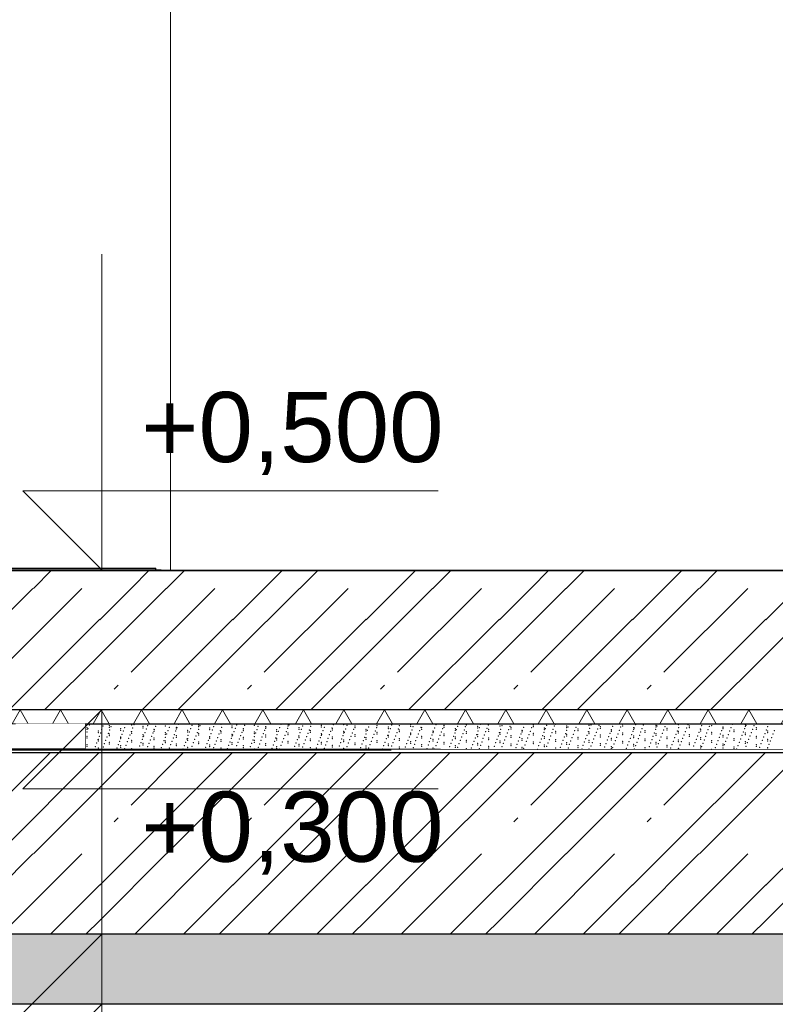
# Model space of a CAD drawing. Header units: millimetres. Extents: x 1798021 to 1815325, y -2500 to 6534.
# Tile 22 of 98: x 1806782 to 1807860, y -120 to 1285. Entities that reach past the tile are written whole.
import ezdxf

# ---------------------------------------------------------------- set-up
doc = ezdxf.new("R2010")
doc.units = ezdxf.units.MM
doc.header["$MEASUREMENT"] = 0
doc.linetypes.add('Wipeout_Contour', pattern=[1000, 0, -1000])
for name, color, linetype in [('2 - KÓTA NS.2D', 7, 'Continuous'), ('2 - ČÁRA HLAVNÍ.2D', 7, 'Continuous'), ('3 - ZÁKLADOVÉ DESKY.3D', 7, 'Continuous'), ('4 - PODLAHY.3D', 7, 'Continuous'), ('4 - ZDIVO - STĚNY NOSNÉ.3D', 7, 'Continuous'), ('Konstrukce – Dělicí čáry vrstev', 7, 'Continuous'), ('Nové_4 - ZDIVO - STĚNY NENOSNÉ.3D', 7, 'Continuous'), ('Nové_Výplně - Povrchové', 7, 'Continuous'), ('Výplně - Povrchové', 7, 'Continuous'), ('Výplně – Řezové', 7, 'Continuous')]:
    doc.layers.add(name, color=color, linetype=linetype)
doc.styles.add('GENEROVANÝ_STYL_1', font='Arial.ttf')
doc.linetypes.add('ČÁRA HYDROIZOLACE', pattern='A,0,[2,A ŘEZ A-A´1.Shx,S=3.968254,R=0,X=0,Y=0.0125],-500,0', length=500)
doc.dimstyles.new('GENEROVANÝ_STYL__1', dxfattribs={"dimtxt": 100, "dimasz": 85.5, "dimexe": 0.18, "dimexo": 450, "dimgap": 0, "dimtad": 1, "dimdec": 0, "dimzin": 0, "dimdsep": 46, "dimtxsty": 'GENEROVANÝ_STYL_1', "dimblk": 'ARROWHEAD_6', "dimblk1": 'ARROWHEAD_6', "dimblk2": 'ARROWHEAD_6', "dimcen": 0.09, "dimclrd": 256, "dimclre": 256, "dimclrt": 256, "dimazin": 0, "dimtfac": 1, "dimtdec": 4, "dimtmove": 0, "dimatfit": 3, "dimfxl": 1, "dimtolj": 1, "dimtzin": 0, "dimarcsym": 0})

# ---------------------------------------------------------------- blocks, each defined once
blk = doc.blocks.new('*X8', base_point=(1118812.4, 0))
at = {"layer": 'Výplně – Řezové', "color": 7, "linetype": 'Continuous', "lineweight": 0}
for p, q in [((1806801.9, 473.5), (1806828.4, 500)), ((1806941.3, 473.5), (1806967.8, 500)), ((1806991.9, 473.5), (1807018.4, 500)), ((1807131.3, 473.5), (1807157.8, 500)), ((1807181.9, 473.5), (1807208.4, 500)), ((1807321.3, 473.5), (1807347.8, 500)), ((1807371.9, 473.5), (1807398.4, 500)), ((1807511.3, 473.5), (1807537.8, 500)), ((1807561.9, 473.5), (1807588.4, 500)), ((1807701.3, 473.5), (1807727.8, 500)), ((1807751.9, 473.5), (1807778.4, 500)), ((1806706.6, 378.8), (1806801.3, 473.5)), ((1806751.3, 353.8), (1806871, 473.5)), ((1806896.6, 428.8), (1806941.3, 473.5)), ((1806896.6, 378.8), (1806991.3, 473.5)), ((1806941.3, 353.8), (1807061, 473.5)), ((1807086.6, 428.8), (1807131.3, 473.5)), ((1807086.6, 378.8), (1807181.3, 473.5)), ((1807131.3, 353.8), (1807251, 473.5)), ((1807276.6, 428.8), (1807321.3, 473.5)), ((1807276.6, 378.8), (1807371.3, 473.5)), ((1807321.3, 353.8), (1807441, 473.5)), ((1807466.6, 428.8), (1807511.3, 473.5)), ((1807466.6, 378.8), (1807561.3, 473.5)), ((1807511.3, 353.8), (1807631, 473.5)), ((1807656.6, 428.8), (1807701.3, 473.5)), ((1807656.6, 378.8), (1807751.3, 473.5)), ((1807701.3, 353.8), (1807821, 473.5)), ((1807846.6, 428.8), (1807891.3, 473.5)), ((1807846.6, 378.8), (1807941.3, 473.5)), ((1806767.2, 300), (1806896.6, 429.4)), ((1806957.2, 300), (1807086.6, 429.4)), ((1807147.2, 300), (1807276.6, 429.4)), ((1807337.2, 300), (1807466.6, 429.4)), ((1807527.2, 300), (1807656.6, 429.4)), ((1807717.2, 300), (1807846.6, 429.4)), ((1806817.8, 300), (1806896.6, 378.8)), ((1807007.8, 300), (1807086.6, 378.8)), ((1807197.8, 300), (1807276.6, 378.8)), ((1807387.8, 300), (1807466.6, 378.8)), ((1807577.8, 300), (1807656.6, 378.8)), ((1807767.8, 300), (1807846.6, 378.8)), ((1806917.3, 329.9), (1806923, 335.5)), ((1807107.3, 329.9), (1807113, 335.5)), ((1807297.3, 329.9), (1807303, 335.5)), ((1807487.3, 329.9), (1807493, 335.5)), ((1807677.3, 329.9), (1807683, 335.5))]:
    blk.add_line(p, q, dxfattribs=at)
blk = doc.blocks.new('Řez_4', base_point=(1118812.4, 0))
at = {"layer": 'Výplně – Řezové', "linetype": 'Continuous', "lineweight": 0, "true_color": 0x000000}
h = blk.add_hatch(dxfattribs=at)
h.set_pattern_fill('IZOLACE_TEPELNÁ_TUHÁ', color=18, style=0, pattern_type=2)
h.set_pattern_definition([(60, (1118812.397, 0), (-43.3012702, 25), []), (120, (1118812.397, 0), (43.3012702, 25), [])])
h.paths.add_polyline_path([(1800896.5, 300), (1800896.5, 280.3), (1812756.5, 280.3), (1812756.5, 300)])
at = {"layer": '3 - ZÁKLADOVÉ DESKY.3D', "color": 7, "linetype": 'Continuous', "lineweight": 60}
blk.add_line((1812756.5, 500), (1800896.5, 500), dxfattribs=at)
at = {"layer": '3 - ZÁKLADOVÉ DESKY.3D', "color": 7, "linetype": 'Continuous', "lineweight": 0}
blk.add_line((1812756.5, 280.3), (1800896.5, 280.3), dxfattribs=at)
at = {"layer": 'Konstrukce – Dělicí čáry vrstev', "color": 7, "linetype": 'Continuous', "lineweight": 30}
blk.add_line((1812756.5, 300), (1800896.5, 300), dxfattribs=at)
at = {"layer": '3 - ZÁKLADOVÉ DESKY.3D', "lineweight": 0}
blk.add_blockref('*X8', (1118812.4, 0), dxfattribs=at)
blk = doc.blocks.new('Řez_20', base_point=(1118812.4, 0))
at = {"color": 254, "linetype": 'Wipeout_Contour', "lineweight": 0, "ltscale": 412533108.0059386}
blk.add_wipeout([(1800920.2, 500), (1804497.5, 500), (1804497.5, 2600), (1805397.5, 2600), (1805397.5, 500), (1806676.5, 500), (1806676.5, 502.5), (1806976.5, 502.5), (1806976.5, 500), (1809927.5, 500), (1809927.5, 2600), (1810827.5, 2600), (1810827.5, 500), (1812755.5, 500), (1812755.5, 2087.6), (1811335.9, 5601.2), (1810067.7, 5400.4), (1810067.7, 5390.2), (1810003.5, 5390.2), (1809953, 5382.2), (1809956.1, 5382.2), (1809956.1, 5304.8), (1809959.7, 5298.2), (1809963, 5291.1), (1809965.8, 5283.8), (1809968.1, 5276.4), (1809970, 5268.8), (1809971.2, 5261.3), (1809972, 5253.7), (1809972.2, 5246.1), (1809971.9, 5238.7), (1809971, 5231.4), (1809969.6, 5224.3), (1809967.7, 5217.4), (1809965.2, 5210.8), (1809962.3, 5204.5), (1809958.9, 5198.5), (1809955, 5192.9), (1809950.7, 5187.8), (1809946, 5183.1), (1809940.9, 5178.9), (1809935.5, 5175.2), (1809929.7, 5172), (1809923.9, 5168.9), (1809923.7, 5168.8), (1809922.5, 5168.1), (1809834.1, 5120.8), (1809834.1, 5120.7), (1809833.9, 5120.6), (1809832.9, 5120.1), (1809826.9, 5117.5), (1809820.6, 5115.4), (1809814.1, 5114), (1809807.5, 5113.1), (1809800.7, 5112.8), (1809793.9, 5113.1), (1809787, 5114), (1809780.2, 5115.4), (1809773.3, 5117.5), (1809766.6, 5120.1), (1809760, 5123.3), (1809753.6, 5127), (1809747.4, 5131.2), (1809741.4, 5135.9), (1809735.7, 5141.1), (1809730.3, 5146.6), (1809725.3, 5152.6), (1809720.7, 5158.9), (1809716.5, 5165.5), (1809712.7, 5172.4), (1809709.4, 5179.5), (1809706.6, 5186.8), (1809704.3, 5194.2), (1809702.5, 5201.8), (1809701.2, 5209.4), (1809700.4, 5216.9), (1809700.2, 5224.5), (1809700.6, 5231.9), (1809701.4, 5239.2), (1809702.8, 5246.3), (1809704.8, 5253.2), (1809707.2, 5259.8), (1809710.1, 5266.1), (1809713.5, 5272.1), (1809717.4, 5277.7), (1809721.7, 5282.8), (1809726.4, 5287.5), (1809731.5, 5291.7), (1809736.9, 5295.4), (1809742.7, 5298.6), (1809743.7, 5299.1), (1809743.7, 5299.1), (1809743.9, 5299.2), (1809774.4, 5315.6), (1809774.4, 5353.9), (1809533.3, 5315.7), (1809533.3, 5305.9), (1809535.7, 5302.8), (1809540.2, 5296.5), (1809544.5, 5289.9), (1809548.4, 5283.2), (1809552, 5276.5), (1809555.2, 5269.7), (1809558, 5262.9), (1809560.4, 5256.1), (1809562.4, 5249.5), (1809563.9, 5242.9), (1809565, 5236.6), (1809565.6, 5230.4), (1809565.8, 5224.4), (1809565.5, 5218.8), (1809564.7, 5213.4), (1809563.5, 5208.5), (1809561.8, 5203.8), (1809559.7, 5199.6), (1809557.2, 5195.9), (1809554.3, 5192.5), (1809550.9, 5189.7), (1809543, 5183.7), (1809542, 5183.1), (1809541, 5182.2), (1809419.6, 5090.7), (1809419.4, 5090.6), (1809419.2, 5090.4), (1809417.9, 5089.4), (1809414.2, 5087.1), (1809410.2, 5085.2), (1809405.8, 5083.9), (1809401.2, 5083.1), (1809396.2, 5082.8), (1809391.1, 5083.1), (1809385.7, 5083.9), (1809380.2, 5085.2), (1809374.5, 5087.1), (1809368.7, 5089.4), (1809362.9, 5092.3), (1809357, 5095.6), (1809351.1, 5099.4), (1809345.3, 5103.6), (1809339.6, 5108.2), (1809333.9, 5113.2), (1809328.4, 5118.5), (1809323.1, 5124.2), (1809318, 5130.1), (1809313.2, 5136.3), (1809308.6, 5142.7), (1809304.4, 5149.2), (1809300.4, 5155.9), (1809296.9, 5162.6), (1809293.7, 5169.4), (1809290.8, 5176.2), (1809288.5, 5183), (1809286.5, 5189.7), (1809285, 5196.2), (1809283.9, 5202.6), (1809283.3, 5208.8), (1809283.1, 5214.7), (1809283.4, 5220.3), (1809284.2, 5225.7), (1809285.4, 5230.7), (1809287.1, 5235.3), (1809289.2, 5239.5), (1809291.7, 5243.3), (1809294.6, 5246.6), (1809297.9, 5249.5), (1809299.3, 5250.5), (1809299.4, 5250.6), (1809299.6, 5250.7), (1809346.7, 5286.2), (1809231.4, 5267.9), (1809234, 5262.9), (1809237.3, 5256.1), (1809240.4, 5249.5), (1809243.3, 5242.9), (1809245.8, 5236.6), (1809248, 5230.4), (1809249.9, 5224.4), (1809251.5, 5218.8), (1809252.7, 5213.4), (1809253.6, 5208.5), (1809254.1, 5203.8), (1809254.3, 5199.6), (1809254.1, 5195.9), (1809253.6, 5192.5), (1809252.7, 5189.7), (1809251.5, 5187.3), (1809249.9, 5185.5), (1809248, 5184.2), (1809238.2, 5178.2), (1809237.6, 5178), (1809235.8, 5176.7), (1809086.8, 5085.2), (1809086.7, 5085.1), (1809086.4, 5084.9), (1809084.8, 5083.9), (1809082.6, 5083.1), (1809080, 5082.8), (1809077.2, 5083.1), (1809074.1, 5083.9), (1809070.7, 5085.2), (1809067.2, 5087.1), (1809063.4, 5089.4), (1809059.4, 5092.3), (1809055.2, 5095.6), (1809051, 5099.4), (1809046.6, 5103.6), (1809042.1, 5108.2), (1809037.5, 5113.2), (1809033, 5118.5), (1809028.4, 5124.2), (1809023.9, 5130.1), (1809019.4, 5136.3), (1809015, 5142.7), (1809010.8, 5149.2), (1809006.6, 5155.9), (1809002.6, 5162.6), (1808998.8, 5169.4), (1808995.3, 5176.2), (1808991.9, 5183), (1808988.8, 5189.7), (1808986, 5196.2), (1808983.5, 5202.6), (1808981.2, 5208.8), (1808979.3, 5214.7), (1808977.8, 5220.3), (1808976.5, 5225.7), (1808976.2, 5227.5), (1803604.6, 4376.7)], dxfattribs=at).dxf.layer = 'Nové_Výplně - Povrchové'
blk = doc.blocks.new('Řez_40', base_point=(1118812.4, 0))
at = {"color": 254, "linetype": 'Wipeout_Contour', "lineweight": 0, "ltscale": 7239266.043565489}
blk.add_wipeout([(1812756.5, 280.3), (1806876.5, 280.3), (1806876.5, 279.8), (1812756.5, 279.8)], dxfattribs=at).dxf.layer = 'Výplně - Povrchové'
blk = doc.blocks.new('*X61', base_point=(1118812.4, 0))
at = {"layer": 'Výplně – Řezové', "color": 7, "linetype": 'Continuous', "lineweight": 0}
for p, q in [((1806751.3, 94.7), (1806895.5, 238.9)), ((1806751.3, 164.4), (1806825.8, 238.9)), ((1806896.6, 189.4), (1806946.1, 238.9)), ((1806941.3, 94.7), (1807085.5, 238.9)), ((1806941.3, 164.4), (1807015.8, 238.9)), ((1807086.6, 189.4), (1807136.1, 238.9)), ((1807131.3, 94.7), (1807275.5, 238.9)), ((1807131.3, 164.4), (1807205.8, 238.9)), ((1807276.6, 189.4), (1807326.1, 238.9)), ((1807321.3, 94.7), (1807465.5, 238.9)), ((1807321.3, 164.4), (1807395.8, 238.9)), ((1807466.6, 189.4), (1807516.1, 238.9)), ((1807511.3, 94.7), (1807655.5, 238.9)), ((1807511.3, 164.4), (1807585.8, 238.9)), ((1807656.6, 189.4), (1807706.1, 238.9)), ((1807701.3, 94.7), (1807845.5, 238.9)), ((1807701.3, 164.4), (1807775.8, 238.9)), ((1807846.6, 189.4), (1807896.1, 238.9)), ((1806801.9, 94.7), (1806896.6, 189.4)), ((1806991.9, 94.7), (1807086.6, 189.4)), ((1807181.9, 94.7), (1807276.6, 189.4)), ((1807371.9, 94.7), (1807466.6, 189.4)), ((1807561.9, 94.7), (1807656.6, 189.4)), ((1807751.9, 94.7), (1807846.6, 189.4)), ((1806917.3, 140.5), (1806923, 146.1)), ((1807107.3, 140.5), (1807113, 146.1)), ((1807297.3, 140.5), (1807303, 146.1)), ((1807487.3, 140.5), (1807493, 146.1)), ((1807677.3, 140.5), (1807683, 146.1)), ((1806706.6, 0), (1806801.3, 94.7)), ((1806756.5, -19.7), (1806871, 94.7)), ((1806896.6, 50), (1806941.3, 94.7)), ((1806896.6, 0), (1806991.3, 94.7)), ((1806946.5, -19.7), (1807061, 94.7)), ((1807086.6, 50), (1807131.3, 94.7)), ((1807086.6, 0), (1807181.3, 94.7)), ((1807136.5, -19.7), (1807251, 94.7)), ((1807276.6, 50), (1807321.3, 94.7)), ((1807276.6, 0), (1807371.3, 94.7)), ((1807326.5, -19.7), (1807441, 94.7)), ((1807466.6, 50), (1807511.3, 94.7)), ((1807466.6, 0), (1807561.3, 94.7)), ((1807516.5, -19.7), (1807631, 94.7)), ((1807656.6, 50), (1807701.3, 94.7)), ((1807656.6, 0), (1807751.3, 94.7)), ((1807706.5, -19.7), (1807821, 94.7)), ((1807846.6, 50), (1807891.3, 94.7)), ((1807846.6, 0), (1807941.3, 94.7)), ((1806826.2, -19.7), (1806896.6, 50.6)), ((1807016.2, -19.7), (1807086.6, 50.6)), ((1807206.2, -19.7), (1807276.6, 50.6)), ((1807396.2, -19.7), (1807466.6, 50.6)), ((1807586.2, -19.7), (1807656.6, 50.6)), ((1807776.2, -19.7), (1807846.6, 50.6)), ((1806876.8, -19.7), (1806896.6, 0)), ((1807066.8, -19.7), (1807086.6, 0)), ((1807256.8, -19.7), (1807276.6, 0)), ((1807446.8, -19.7), (1807466.6, 0)), ((1807636.8, -19.7), (1807656.6, 0)), ((1807826.8, -19.7), (1807846.6, 0))]:
    blk.add_line(p, q, dxfattribs=at)
blk = doc.blocks.new('Řez_41', base_point=(1118812.4, 0))
at = {"layer": 'Výplně – Řezové', "linetype": 'Continuous', "lineweight": 0, "true_color": 0x000000}
h = blk.add_hatch(dxfattribs=at)
h.set_pattern_fill('BETON_PROSTÝ__16_20', color=18, style=0, pattern_type=2)
h.set_pattern_definition([(45, (1118812.4, 0), (-91.923878, 91.923878), [97.499996, -32.499999, 0, -32.499999]), (45, (1118823.89, 103.41), (-91.923878, 91.923878), [97.499996, -32.499999, 0, -32.499999])])
h.paths.add_polyline_path([(1800896.5, -119.7), (1800896.5, -219.7), (1802987.9, -219.7), (1803087.9, -119.7), (1810865.1, -119.7), (1810965.1, -219.7), (1812556.5, -219.7), (1812556.5, -119.7), (1811006.5, -119.7), (1810906.5, -19.7), (1803046.5, -19.7), (1802946.5, -119.7)])
at = {"layer": 'Konstrukce – Dělicí čáry vrstev', "color": 7, "linetype": 'Continuous', "lineweight": 30}
for p, q in [((1810906.5, -19.7), (1803046.5, -19.7)), ((1810865.1, -119.7), (1803087.9, -119.7))]:
    blk.add_line(p, q, dxfattribs=at)
at = {"color": 254, "linetype": 'Wipeout_Contour', "lineweight": 0, "ltscale": 7227306.043192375}
blk.add_wipeout([(1806876.5, 280.3), (1806776.5, 280.3), (1806776.5, 243.9), (1806876.5, 243.9)], dxfattribs=at).dxf.layer = 'Výplně - Povrchové'
at = {"layer": '3 - ZÁKLADOVÉ DESKY.3D', "color": 7, "linetype": 'Continuous', "lineweight": 30}
blk.add_line((1806876.5, 280.3), (1806876.5, 243.9), dxfattribs=at)
at = {"layer": 'Konstrukce – Dělicí čáry vrstev', "color": 7, "linetype": 'Continuous', "lineweight": 30}
blk.add_line((1809176, 238.9), (1804477, 238.9), dxfattribs=at)
at = {"layer": '3 - ZÁKLADOVÉ DESKY.3D', "lineweight": 0}
blk.add_blockref('*X61', (1118812.4, 0), dxfattribs=at)
blk = doc.blocks.new('*X71', base_point=(1118812.4, 0))
at = {"layer": 'Výplně – Řezové', "color": 7, "linetype": 'Continuous', "lineweight": 0}
for p, q in [((1806312.4, 242.9), (1806812.4, 242.9)), ((1806812.4, 242.9), (1807312.4, 242.9))]:
    blk.add_line(p, q, dxfattribs=at)
blk = doc.blocks.new('Řez_46', base_point=(1118812.4, 0))
at = {"layer": '4 - PODLAHY.3D', "color": 181, "linetype": 'Continuous', "lineweight": 15, "true_color": 0x9e3eff}
blk.add_line((1809176.3, 243.9), (1804476.7, 243.9), dxfattribs=at)
at = {"layer": '4 - PODLAHY.3D', "lineweight": 0}
blk.add_blockref('*X71', (1118812.4, 0), dxfattribs=at)
blk = doc.blocks.new('Řez_47', base_point=(1118812.4, 0))
at = {"color": 254, "linetype": 'Wipeout_Contour', "lineweight": 0, "ltscale": 7235686.464103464}
blk.add_wipeout([(1806876.5, 279.8), (1806876.5, 243.9), (1809176.3, 243.9), (1812756.5, 279.8)], dxfattribs=at).dxf.layer = 'Výplně - Povrchové'
at = {"layer": '4 - PODLAHY.3D', "color": 181, "linetype": 'Continuous', "lineweight": 30, "true_color": 0x9e3eff}
blk.add_line((1812756.5, 279.8), (1806876.5, 279.8), dxfattribs=at)
at = {"layer": '4 - PODLAHY.3D', "color": 7, "linetype": 'Continuous', "lineweight": 0}
for p in [(1806878.3, 268.7), (1806878.6, 274.6), (1806878.6, 272.2), (1806880.1, 273.6), (1806882, 278.4), (1806894.5, 270.2), (1806894.5, 267.8), (1806897.7, 267.4), (1806899.6, 272.2), (1806901.5, 277.1), (1806910.4, 277.8), (1806910.4, 275.4), (1806910.9, 271.4), (1806912.8, 276.3), (1806926.3, 273.4), (1806926.3, 271), (1806930.4, 270.1), (1806932.3, 275), (1806941.7, 269.3), (1806942.3, 278.6), (1806942.3, 269), (1806943.5, 274.2), (1806945.4, 279), (1806958.2, 276.6), (1806958.2, 274.2), (1806961.2, 267.9), (1806963, 272.8), (1806964.9, 277.7), (1806972.5, 267.2), (1806974.1, 272.2), (1806974.1, 269.8), (1806974.3, 272), (1806976.2, 276.9), (1806990, 277.4), (1806990, 267.8), (1806993.8, 270.7), (1806995.7, 275.5), (1807005.1, 269.9), (1807005.9, 275.4), (1807005.9, 273), (1807007, 274.8), (1807008.8, 279.6), (1807021.8, 271), (1807021.8, 268.6), (1807024.6, 268.5), (1807026.5, 273.4), (1807028.3, 278.3), (1807035.9, 267.7), (1807037.7, 278.6), (1807037.7, 276.2), (1807037.8, 272.6), (1807039.6, 277.5), (1807053.6, 274.2), (1807053.6, 271.8), (1807057.3, 271.3), (1807059.1, 276.1), (1807068.5, 270.5), (1807069.5, 279.5), (1807069.5, 269.8), (1807069.5, 267.4), (1807070.4, 275.3), (1807085.4, 277.4), (1807085.4, 275), (1807088, 269.1), (1807089.9, 274), (1807091.8, 278.8), (1807099.3, 268.3), (1807101.2, 273.2), (1807101.4, 273), (1807101.4, 270.6), (1807103.1, 278.1), (1807117.3, 278.2), (1807117.3, 268.6), (1807118.8, 267), (1807120.7, 271.8), (1807122.5, 276.7), (1807132, 271.1), (1807133.2, 276.2), (1807133.2, 273.8), (1807133.8, 275.9), (1807149.1, 271.8), (1807149.1, 269.4), (1807151.5, 269.7), (1807153.3, 274.6), (1807155.2, 279.4), (1807162.8, 268.9), (1807164.6, 273.8), (1807165, 279.5), (1807165, 277), (1807165, 267.4), (1807166.5, 278.6), (1807180.9, 275), (1807180.9, 272.6), (1807182.2, 267.6), (1807184.1, 272.4), (1807186, 277.3), (1807195.4, 271.6), (1807196.8, 270.6), (1807196.8, 268.2), (1807197.3, 276.5), (1807212.7, 278.2), (1807212.7, 275.8), (1807214.9, 270.3), (1807216.8, 275.1), (1807226.2, 269.5), (1807228, 274.4), (1807228.6, 273.8), (1807228.6, 271.4), (1807229.9, 279.2), (1807244.5, 279.1), (1807244.5, 269.4), (1807244.5, 267), (1807245.7, 268.1), (1807247.5, 273), (1807249.4, 277.9), (1807257, 267.4), (1807258.8, 272.2), (1807260.5, 277), (1807260.5, 274.6), (1807260.7, 277.1), (1807276.4, 272.6), (1807276.4, 270.2), (1807278.3, 270.9), (1807280.2, 275.7), (1807289.6, 270.1), (1807291.5, 274.9), (1807292.3, 277.8), (1807292.3, 268.2), (1807308.2, 275.8), (1807308.2, 273.4), (1807309.1, 268.7), (1807311, 273.6), (1807312.8, 278.5), (1807320.4, 267.9), (1807322.3, 272.8), (1807324.1, 277.7), (1807324.1, 271.4), (1807324.1, 269), (1807340, 279.1), (1807340, 276.6), (1807340, 267), (1807341.8, 271.5), (1807343.6, 276.3), (1807353, 270.7), (1807354.9, 275.5), (1807355.9, 274.6), (1807355.9, 272.2), (1807371.8, 270.2), (1807371.8, 267.8), (1807372.5, 269.3), (1807374.4, 274.2), (1807376.3, 279), (1807383.8, 268.5), (1807385.7, 273.4), (1807387.6, 278.3), (1807387.7, 277.8), (1807387.7, 275.4), (1807403.3, 267.2), (1807403.6, 273.4), (1807403.6, 271), (1807405.2, 272), (1807407, 276.9), (1807416.5, 271.3), (1807418.3, 276.1), (1807419.6, 278.6), (1807419.6, 269), (1807435.5, 276.6), (1807435.5, 274.2), (1807436, 269.9), (1807437.8, 274.8), (1807439.7, 279.6), (1807447.2, 269.1), (1807449.1, 274), (1807451, 278.8), (1807451.4, 272.2), (1807451.4, 269.8), (1807466.7, 267.8), (1807467.3, 277.4), (1807467.3, 267.8), (1807468.6, 272.6), (1807470.5, 277.5), (1807478, 267), (1807479.9, 271.8), (1807481.8, 276.7), (1807483.2, 275.4), (1807483.2, 273), (1807499.1, 271), (1807499.1, 268.6), (1807499.4, 270.5), (1807501.3, 275.3), (1807510.7, 269.7), (1807512.5, 274.6), (1807514.4, 279.4), (1807515, 278.6), (1807515, 276.2), (1807530.2, 268.3), (1807530.9, 274.2), (1807530.9, 271.8), (1807532, 273.2), (1807533.9, 278.1), (1807541.5, 267.6), (1807543.3, 272.4), (1807545.2, 277.3), (1807546.8, 279.5), (1807546.8, 269.8), (1807546.8, 267.4), (1807562.7, 277.4), (1807562.7, 275), (1807562.8, 271.1), (1807564.7, 275.9), (1807574.1, 270.3), (1807576, 275.1), (1807578.7, 273), (1807578.7, 270.6), (1807593.6, 268.9), (1807594.6, 278.2), (1807594.6, 268.6), (1807595.5, 273.8), (1807597.3, 278.7), (1807604.9, 268.1), (1807606.8, 273), (1807608.6, 277.9), (1807610.5, 276.2), (1807610.5, 273.8), (1807626.3, 271.6), (1807626.4, 271.8), (1807626.4, 269.4), (1807628.1, 276.5), (1807637.5, 270.9), (1807639.4, 275.7), (1807642.3, 279.5), (1807642.3, 277), (1807642.3, 267.4), (1807657, 269.5), (1807658.2, 275), (1807658.2, 272.6), (1807658.9, 274.4), (1807660.8, 279.2), (1807668.3, 268.7), (1807670.2, 273.6), (1807672.1, 278.5), (1807674.1, 270.6), (1807674.1, 268.2), (1807687.8, 267.4), (1807689.7, 272.2), (1807690, 278.2), (1807690, 275.8), (1807691.5, 277.1), (1807701, 271.4), (1807702.8, 276.3), (1807705.9, 273.8), (1807705.9, 271.4), (1807720.5, 270.1), (1807721.8, 279.1), (1807721.8, 269.4), (1807721.8, 267), (1807722.3, 275), (1807731.7, 269.3), (1807733.6, 274.2), (1807735.5, 279), (1807737.7, 277), (1807737.7, 274.6), (1807751.2, 268), (1807753.1, 272.8), (1807753.7, 272.6), (1807753.7, 270.2), (1807755, 277.7), (1807762.5, 267.2), (1807764.4, 272), (1807766.3, 276.9), (1807769.6, 277.8), (1807769.6, 268.2), (1807783.9, 270.7), (1807785.5, 275.8), (1807785.5, 273.4), (1807785.8, 275.5), (1807795.2, 269.9), (1807797, 274.8), (1807798.9, 279.6), (1807801.4, 271.4), (1807801.4, 269), (1807814.7, 268.5), (1807816.5, 273.4), (1807817.3, 279.1), (1807817.3, 276.6), (1807817.3, 267), (1807818.4, 278.3), (1807826, 267.8), (1807827.8, 272.6), (1807829.7, 277.5), (1807833.2, 274.6), (1807833.2, 272.2), (1807847.3, 271.3), (1807849.1, 270.2), (1807849.1, 267.8), (1807849.2, 276.1), (1807858.6, 270.5), (1806878.6, 262.5), (1806878.6, 260.1), (1806892.1, 252.8), (1806894, 257.6), (1806894.5, 258.1), (1806894.5, 255.7), (1806895.9, 262.5), (1806905.3, 256.8), (1806907.2, 261.7), (1806909, 266.6), (1806910.4, 265.8), (1806910.4, 263.4), (1806910.4, 253.7), (1806924.8, 255.5), (1806926.3, 261.3), (1806926.3, 258.9), (1806926.7, 260.4), (1806928.5, 265.2), (1806936.1, 254.7), (1806937.9, 259.6), (1806939.8, 264.4), (1806942.3, 266.6), (1806942.3, 256.9), (1806942.3, 254.5), (1806955.6, 253.4), (1806957.4, 258.2), (1806958.2, 264.6), (1806958.2, 262.1), (1806959.3, 263.1), (1806968.7, 257.4), (1806970.6, 262.3), (1806974.1, 260.1), (1806974.1, 257.7), (1806988.2, 256.1), (1806990, 265.4), (1806990, 255.7), (1806990, 253.3), (1806990.1, 260.9), (1806992, 265.8), (1806999.5, 255.3), (1807001.4, 260.2), (1807003.2, 265), (1807005.9, 263.4), (1807005.9, 260.9), (1807019, 253.9), (1807020.9, 258.8), (1807021.8, 258.9), (1807021.8, 256.5), (1807022.7, 263.7), (1807030.3, 253.2), (1807032.2, 258), (1807034, 262.9), (1807037.7, 266.6), (1807037.7, 264.2), (1807037.7, 254.5), (1807051.7, 256.7), (1807053.5, 261.5), (1807053.6, 262.1), (1807053.6, 259.7), (1807055.4, 266.4), (1807062.9, 255.9), (1807064.8, 260.7), (1807066.7, 265.6), (1807069.5, 257.7), (1807069.5, 255.3), (1807082.4, 254.5), (1807084.3, 259.4), (1807085.4, 265.4), (1807085.4, 262.9), (1807085.4, 253.3), (1807086.2, 264.3), (1807093.7, 253.7), (1807095.6, 258.6), (1807097.5, 263.5), (1807101.4, 260.9), (1807101.4, 258.5), (1807115.1, 257.2), (1807117, 262.1), (1807117.3, 266.2), (1807117.3, 256.5), (1807117.3, 254.1), (1807126.4, 256.5), (1807128.2, 261.3), (1807130.1, 266.2), (1807133.2, 264.2), (1807133.2, 261.7), (1807145.9, 255.1), (1807147.7, 260), (1807149.1, 259.7), (1807149.1, 257.3), (1807149.6, 264.8), (1807157.2, 254.3), (1807159, 259.2), (1807160.9, 264.1), (1807165, 265), (1807165, 255.3), (1807165, 252.9), (1807176.6, 253), (1807178.5, 257.8), (1807180.4, 262.7), (1807180.9, 262.9), (1807180.9, 260.5), (1807189.8, 257), (1807191.7, 261.9), (1807193.5, 266.8), (1807196.8, 258.5), (1807196.8, 256.1), (1807209.3, 255.7), (1807211.2, 260.6), (1807212.7, 266.2), (1807212.7, 263.8), (1807212.7, 254.1), (1807213, 265.4), (1807220.6, 254.9), (1807222.4, 259.8), (1807224.3, 264.6), (1807228.6, 261.7), (1807228.6, 259.3), (1807240.1, 253.6), (1807241.9, 258.4), (1807243.8, 263.3), (1807244.5, 257.3), (1807244.5, 254.9), (1807253.2, 257.6), (1807255.1, 262.5), (1807260.5, 265), (1807260.5, 262.5), (1807260.5, 252.9), (1807272.7, 256.3), (1807274.6, 261.1), (1807276.4, 260.5), (1807276.4, 258.1), (1807276.5, 266), (1807284, 255.5), (1807285.9, 260.4), (1807287.7, 265.2), (1807292.3, 265.8), (1807292.3, 256.1), (1807292.3, 253.7), (1807303.5, 254.1), (1807305.4, 259), (1807307.2, 263.9), (1807308.2, 263.8), (1807308.2, 261.3), (1807314.8, 253.4), (1807316.7, 258.2), (1807318.5, 263.1), (1807324.1, 259.3), (1807324.1, 256.9), (1807336.2, 256.9), (1807338, 261.7), (1807339.9, 266.6), (1807340, 264.6), (1807340, 254.9), (1807347.4, 256.1), (1807349.3, 260.9), (1807351.2, 265.8), (1807355.9, 262.5), (1807355.9, 260.1), (1807366.9, 254.7), (1807368.8, 259.6), (1807370.7, 264.4), (1807371.8, 258.1), (1807371.8, 255.7), (1807378.2, 253.9), (1807380.1, 258.8), (1807382, 263.7), (1807387.7, 265.8), (1807387.7, 263.4), (1807387.7, 253.7), (1807399.6, 257.4), (1807401.4, 262.3), (1807403.6, 261.3), (1807403.6, 258.9), (1807410.9, 256.7), (1807412.7, 261.5), (1807414.6, 266.4), (1807419.6, 266.6), (1807419.6, 256.9), (1807419.6, 254.5), (1807430.4, 255.3), (1807432.2, 260.2), (1807434.1, 265), (1807435.5, 264.6), (1807435.5, 262.1), (1807441.7, 254.5), (1807443.5, 259.4), (1807445.4, 264.2), (1807451.4, 260.1), (1807451.4, 257.7), (1807461.1, 253.2), (1807463, 258), (1807464.9, 262.9), (1807467.3, 265.4), (1807467.3, 255.7), (1807467.3, 253.3), (1807474.3, 257.2), (1807476.2, 262.1), (1807483.2, 263.4), (1807483.2, 260.9), (1807493.8, 255.9), (1807495.7, 260.8), (1807497.5, 265.6), (1807499.1, 258.9), (1807499.1, 256.5), (1807505.1, 255.1), (1807506.9, 260), (1807508.8, 264.8), (1807515, 266.6), (1807515, 264.2), (1807515, 254.5), (1807524.6, 253.7), (1807526.4, 258.6), (1807528.3, 263.5), (1807530.9, 262.1), (1807530.9, 259.7), (1807535.9, 253), (1807537.7, 257.8), (1807539.6, 262.7), (1807546.8, 257.7), (1807546.8, 255.3), (1807557.2, 256.5), (1807559.1, 261.3), (1807561, 266.2), (1807562.7, 265.4), (1807562.7, 262.9), (1807562.7, 253.3), (1807568.5, 255.7), (1807570.4, 260.6), (1807572.2, 265.4), (1807578.7, 260.9), (1807578.7, 258.5), (1807588, 254.3), (1807589.9, 259.2), (1807591.7, 264.1), (1807594.6, 266.2), (1807594.6, 256.5), (1807594.6, 254.1), (1807599.3, 253.5), (1807601.2, 258.4), (1807603, 263.3), (1807610.5, 264.2), (1807610.5, 261.7), (1807620.7, 257.1), (1807622.5, 261.9), (1807624.4, 266.8), (1807626.4, 259.7), (1807626.4, 257.3), (1807631.9, 256.3), (1807633.8, 261.1), (1807635.7, 266), (1807642.3, 265), (1807642.3, 255.3), (1807642.3, 252.9), (1807651.4, 254.9), (1807653.3, 259.8), (1807655.2, 264.6), (1807658.2, 262.9), (1807658.2, 260.5), (1807662.7, 254.1), (1807664.6, 259), (1807666.5, 263.9), (1807674.1, 258.5), (1807674.1, 256.1), (1807682.2, 252.8), (1807684.1, 257.6), (1807685.9, 262.5), (1807690, 266.2), (1807690, 263.8), (1807690, 254.1), (1807695.4, 256.9), (1807697.2, 261.7), (1807699.1, 266.6), (1807705.9, 261.7), (1807705.9, 259.3), (1807714.9, 255.5), (1807716.7, 260.4), (1807718.6, 265.2), (1807721.8, 257.3), (1807721.8, 254.9), (1807726.2, 254.7), (1807728, 259.6), (1807729.9, 264.4), (1807737.7, 265), (1807737.7, 262.5), (1807737.7, 252.9), (1807745.6, 253.4), (1807747.5, 258.2), (1807749.4, 263.1), (1807753.7, 260.5), (1807753.7, 258.1), (1807758.8, 257.4), (1807760.7, 262.3), (1807769.6, 265.8), (1807769.6, 256.1), (1807769.6, 253.7), (1807778.3, 256.1), (1807780.2, 260.9), (1807782, 265.8), (1807785.5, 263.8), (1807785.5, 261.3), (1807789.6, 255.3), (1807791.4, 260.2), (1807793.3, 265), (1807801.4, 259.3), (1807801.4, 256.9), (1807809.1, 253.9), (1807810.9, 258.8), (1807812.8, 263.7), (1807817.3, 264.6), (1807817.3, 254.9), (1807820.4, 253.2), (1807822.2, 258), (1807824.1, 262.9), (1807833.2, 262.5), (1807833.2, 260.1), (1807841.7, 256.7), (1807843.6, 261.5), (1807845.5, 266.4), (1807849.1, 258.1), (1807849.1, 255.7), (1807853, 255.9), (1807854.9, 260.7), (1807856.7, 265.6), (1806878.6, 250.5), (1806878.6, 248.1), (1806890.3, 247.9), (1806894.5, 246), (1806901.6, 247.1), (1806903.4, 252), (1806910.4, 251.3), (1806921.1, 245.8), (1806922.9, 250.6), (1806926.3, 249.3), (1806926.3, 246.8), (1806932.4, 245), (1806934.2, 249.8), (1806942.3, 244.8), (1806953.7, 248.5), (1806958.2, 252.5), (1806958.2, 250.1), (1806965, 247.7), (1806966.9, 252.6), (1806974.1, 248.1), (1806974.1, 245.6), (1806984.5, 246.3), (1806986.4, 251.2), (1806995.8, 245.6), (1806997.6, 250.4), (1807005.9, 251.3), (1807005.9, 248.9), (1807015.3, 244.2), (1807017.1, 249.1), (1807021.8, 246.8), (1807021.8, 244.4), (1807028.4, 248.3), (1807037.7, 252.1), (1807047.9, 246.9), (1807049.8, 251.8), (1807053.6, 250.1), (1807053.6, 247.6), (1807059.2, 246.1), (1807061.1, 251), (1807069.5, 245.6), (1807078.7, 244.8), (1807080.6, 249.7), (1807085.4, 250.9), (1807090, 244), (1807091.9, 248.9), (1807101.4, 248.9), (1807101.4, 246.4), (1807111.4, 247.5), (1807113.2, 252.4), (1807117.3, 244.4), (1807122.6, 246.7), (1807124.5, 251.6), (1807133.2, 252.1), (1807133.2, 249.7), (1807142.1, 245.4), (1807144, 250.2), (1807149.1, 247.6), (1807149.1, 245.2), (1807153.4, 244.6), (1807155.3, 249.5), (1807174.8, 248.1), (1807180.9, 250.9), (1807180.9, 248.5), (1807186.1, 247.3), (1807187.9, 252.2), (1807196.8, 246.4), (1807196.8, 244), (1807205.6, 246), (1807207.4, 250.8), (1807212.7, 251.7), (1807216.9, 245.2), (1807218.7, 250), (1807228.6, 249.7), (1807228.6, 247.2), (1807238.2, 248.7), (1807244.5, 245.2), (1807249.5, 247.9), (1807251.4, 252.8), (1807260.5, 250.5), (1807269, 246.5), (1807270.9, 251.4), (1807276.4, 248.5), (1807276.4, 246), (1807280.3, 245.8), (1807282.1, 250.6), (1807292.3, 244), (1807299.8, 244.4), (1807301.6, 249.3), (1807308.2, 251.7), (1807308.2, 249.3), (1807312.9, 248.5), (1807324.1, 247.2), (1807324.1, 244.8), (1807332.4, 247.1), (1807334.3, 252), (1807340, 252.5), (1807343.7, 246.3), (1807345.6, 251.2), (1807355.9, 250.5), (1807355.9, 248.1), (1807363.2, 245), (1807365.1, 249.9), (1807371.8, 246), (1807374.5, 244.2), (1807376.4, 249.1), (1807387.7, 251.3), (1807395.9, 247.7), (1807397.7, 252.6), (1807403.6, 249.3), (1807403.6, 246.8), (1807407.1, 246.9), (1807409, 251.8), (1807419.6, 244.8), (1807426.6, 245.6), (1807428.5, 250.4), (1807435.5, 252.5), (1807435.5, 250.1), (1807437.9, 244.8), (1807439.8, 249.7), (1807451.4, 248.1), (1807451.4, 245.6), (1807459.3, 248.3), (1807470.6, 247.5), (1807472.4, 252.4), (1807483.2, 251.3), (1807483.2, 248.9), (1807490.1, 246.2), (1807491.9, 251), (1807499.1, 246.8), (1807499.1, 244.4), (1807501.4, 245.4), (1807503.2, 250.2), (1807515, 252.1), (1807520.8, 244), (1807522.7, 248.9), (1807530.9, 250.1), (1807530.9, 247.6), (1807534, 248.1), (1807546.8, 245.6), (1807553.5, 246.7), (1807555.4, 251.6), (1807562.7, 250.9), (1807564.8, 246), (1807566.6, 250.8), (1807578.7, 248.9), (1807578.7, 246.4), (1807584.3, 244.6), (1807586.1, 249.5), (1807594.6, 244.4), (1807597.4, 248.7), (1807610.5, 252.1), (1807610.5, 249.7), (1807616.9, 247.3), (1807618.8, 252.2), (1807626.4, 247.6), (1807626.4, 245.2), (1807628.2, 246.5), (1807630.1, 251.4), (1807647.7, 245.2), (1807649.6, 250.1), (1807658.2, 250.9), (1807658.2, 248.5), (1807659, 244.4), (1807660.9, 249.3), (1807674.1, 246.4), (1807674.1, 244), (1807680.4, 247.9), (1807690, 251.7), (1807691.6, 247.1), (1807693.5, 252), (1807705.9, 249.7), (1807705.9, 247.2), (1807711.1, 245.8), (1807713, 250.6), (1807721.8, 245.2), (1807722.4, 245), (1807724.3, 249.9), (1807737.7, 250.5), (1807743.8, 248.5), (1807753.7, 248.5), (1807753.7, 246), (1807755.1, 247.7), (1807756.9, 252.6), (1807769.6, 244), (1807774.6, 246.4), (1807776.4, 251.2), (1807785.5, 251.7), (1807785.5, 249.3), (1807785.8, 245.6), (1807787.7, 250.4), (1807801.4, 247.2), (1807801.4, 244.8), (1807805.3, 244.2), (1807807.2, 249.1), (1807817.3, 252.5), (1807818.5, 248.3), (1807833.2, 250.5), (1807833.2, 248.1), (1807838, 246.9), (1807839.9, 251.8), (1807849.1, 246), (1807849.3, 246.2), (1807851.1, 251)]:
    blk.add_point(p, dxfattribs=at)
blk = doc.blocks.new('Řez_64', base_point=(1118812.4, 0))
at = {"color": 254, "linetype": 'Wipeout_Contour', "lineweight": 0, "ltscale": 7227306.244893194}
blk.add_wipeout([(1806976.5, 502.5), (1806676.5, 502.5), (1806676.5, 500), (1806976.5, 500)], dxfattribs=at).dxf.layer = 'Výplně - Povrchové'
at = {"layer": '4 - PODLAHY.3D', "color": 181, "linetype": 'Continuous', "lineweight": 30, "true_color": 0x9e3eff}
for p, q in [((1806676.5, 502.5), (1806976.5, 502.5)), ((1806676.5, 500), (1806676.5, 502.5)), ((1806976.5, 500), (1806976.5, 502.5))]:
    blk.add_line(p, q, dxfattribs=at)
blk = doc.blocks.new('Kóta_3', base_point=(1806899.6, -469.7))
at = {"layer": '2 - KÓTA NS.2D', "color": 96, "linetype": 'Continuous', "lineweight": 15, "true_color": 0x007d00}
for p, q in [((1806899.6, 500), (1806899.6, 950)), ((1806899.6, 500), (1806787.1, 612.5)), ((1806787.1, 612.5), (1806899.6, 612.5)), ((1806899.6, 612.5), (1807379.1, 612.5)), ((1806899.6, 300), (1806787.1, 187.5)), ((1806899.6, 300), (1806899.6, -150)), ((1806787.1, 187.5), (1806899.6, 187.5)), ((1806899.6, 187.5), (1807379.1, 187.5)), ((1806899.6, -19.7), (1806787.1, -132.2)), ((1806899.6, -19.7), (1806899.6, -469.7)), ((1806899.6, -119.7), (1806787.1, -232.2)), ((1806899.6, -119.7), (1806899.6, -569.7))]:
    blk.add_line(p, q, dxfattribs=at)
at = {"layer": '2 - KÓTA NS.2D', "color": 96, "linetype": 'Continuous', "lineweight": 0, "true_color": 0x007d00}
for p, q in [((1806899.6, 500), (1806449.6, 500)), ((1806899.6, 500), (1806984, 500)), ((1806899.6, 300), (1806449.6, 300)), ((1806899.6, 300), (1806984, 300)), ((1806899.6, -19.7), (1806449.6, -19.7)), ((1806899.6, -19.7), (1806984, -19.7)), ((1806899.6, -119.7), (1806449.6, -119.7)), ((1806899.6, -119.7), (1806984, -119.7))]:
    blk.add_line(p, q, dxfattribs=at)
at = {"layer": '2 - KÓTA NS.2D', "color": 96, "lineweight": 0, "true_color": 0x007d00, "char_height": 100, "attachment_point": 7, "style": 'GENEROVANÝ_STYL_1'}
for s, insert in [('\\A1;{\\pql;\\fArial|b0|i0|c0|p0;\\W1.000000;+0,500}', (1806955.9, 635)), ('\\A1;{\\pql;\\fArial|b0|i0|c0|p0;\\W1.000000;+0,300}', (1806955.9, 65))]:
    blk.add_mtext(s, dxfattribs=dict(at, insert=insert))
blk = doc.blocks.new('*D160', base_point=(1118812.4, 0))
at = {"layer": '2 - KÓTA NS.2D', "color": 96, "linetype": 'Continuous', "lineweight": 15, "true_color": 0x007d00}
for p, q in [((1811607.6, 545), (1811697.6, 455)), ((1811607.6, 325.3), (1811697.6, 235.3))]:
    blk.add_line(p, q, dxfattribs=at)
at = {"layer": '2 - KÓTA NS.2D', "color": 96, "linetype": 'Continuous', "lineweight": 0, "true_color": 0x007d00}
for p, q in [((1811652.6, 280.3), (1811652.6, 500)), ((1812102.6, 280.3), (1811568.2, 280.3)), ((1811652.6, -119.7), (1811652.6, 280.3))]:
    blk.add_line(p, q, dxfattribs=at)
blk = doc.blocks.new('ARROWHEAD_6')
at = {"color": 0, "linetype": 'Continuous', "lineweight": 0}
for p, q in [((-0.5, -0.5), (0.5, 0.5)), ((0, 0), (-1, 0))]:
    blk.add_line(p, q, dxfattribs=at)
blk = doc.blocks.new('*D161', base_point=(1118812.4, 0))
at = {"layer": '2 - KÓTA NS.2D', "color": 96, "linetype": 'Continuous', "lineweight": 0, "true_color": 0x007d00}
for p, q in [((1811652.6, 2000), (1811652.6, 2067.5)), ((1812102.6, 2000), (1811568.2, 2000)), ((1811652.6, 500), (1811652.6, 2000)), ((1811736.9, 500), (1811202.6, 500)), ((1811652.6, 280.3), (1811652.6, 500))]:
    blk.add_line(p, q, dxfattribs=at)
at = {"layer": '2 - KÓTA NS.2D', "color": 96, "linetype": 'Continuous', "lineweight": 15, "true_color": 0x007d00}
for p, q in [((1811697.6, 1955), (1811607.6, 2045)), ((1811607.6, 545), (1811697.6, 455))]:
    blk.add_line(p, q, dxfattribs=at)
at = {"layer": '2 - KÓTA NS.2D', "color": 96, "lineweight": 0, "true_color": 0x007d00, "char_height": 100, "attachment_point": 7, "rotation": 90, "style": 'GENEROVANÝ_STYL_1'}
for s, insert in [('\\A1;{\\pql;\\fArial|b0|i0|c0|p0;\\W1.000000;1\xa0500}', (1811632.6, 1192.8)), ('\\A1;{\\pql;\\fArial|b0|i0|c0|p0;\\W1.000000;220}', (1811632.6, 545))]:
    blk.add_mtext(s, dxfattribs=dict(at, insert=insert))

msp = doc.modelspace()

# ---------------------------------------------------------------- block references
at = {"layer": '3 - ZÁKLADOVÉ DESKY.3D', "lineweight": 0}
msp.add_blockref('Řez_4', (1118812.4, 0), dxfattribs=at)

# ---------------------------------------------------------------- next in the draw order: block references
at = {"layer": '4 - ZDIVO - STĚNY NOSNÉ.3D', "lineweight": 0}
msp.add_blockref('Řez_40', (1118812.4, 0), dxfattribs=at)
at = {"layer": 'Nové_4 - ZDIVO - STĚNY NENOSNÉ.3D', "lineweight": 0}
msp.add_blockref('Řez_20', (1118812.4, 0), dxfattribs=at)

# ---------------------------------------------------------------- next in the draw order: linework, layer by layer
at = {"layer": '2 - ČÁRA HLAVNÍ.2D', "color": 7, "linetype": 'Continuous', "lineweight": 15}
msp.add_line((1806997.5, 4924), (1806997.5, 500), dxfattribs=at)

# ---------------------------------------------------------------- next in the draw order: block references
at = {"layer": '3 - ZÁKLADOVÉ DESKY.3D', "lineweight": 0}
msp.add_blockref('Řez_41', (1118812.4, 0), dxfattribs=at)
at = {"layer": '4 - PODLAHY.3D', "lineweight": 0}
msp.add_blockref('Řez_64', (1118812.4, 0), dxfattribs=at)

# ---------------------------------------------------------------- next in the draw order: block references
msp.add_blockref('Řez_46', (1118812.4, 0), dxfattribs=at)

# ---------------------------------------------------------------- next in the draw order: block references
msp.add_blockref('Řez_47', (1118812.4, 0), dxfattribs=at)

# ---------------------------------------------------------------- next in the draw order: linework, layer by layer
at = {"layer": '2 - ČÁRA HLAVNÍ.2D', "color": 181, "linetype": 'ČÁRA HYDROIZOLACE', "lineweight": 15, "true_color": 0x9e3eff}
for p, q in [((1804474.8, 243.8), (1806830.5, 244.8)), ((1806830.5, 244.8), (1809502, 242.1))]:
    msp.add_line(p, q, dxfattribs=at)

# ---------------------------------------------------------------- next in the draw order: block references
at = {"layer": '2 - KÓTA NS.2D', "color": 96, "linetype": 'Continuous', "lineweight": 0, "true_color": 0x007d00}
msp.add_blockref('Kóta_3', (1806899.6, -469.7), dxfattribs=at)

# ---------------------------------------------------------------- next in the draw order: dimensions: what is measured, and where the dimension line sits
for base, p1, p2, picture, middle in [((1811652.6, 2000), (1806826.5, 500), (1812756.5, 2000), '*D161', (1811582.6, 1369.4)), ((1811652.6, 500), (1812756.5, 280.3), (1806826.5, 500), '*D160', (1811582.6, 662.7))]:
    dim = msp.add_linear_dim(base=base, p1=p1, p2=p2, angle=90, dimstyle='GENEROVANÝ_STYL__1', dxfattribs=at)
    dim.commit()
    dim.dimension.update_dxf_attribs({"geometry": picture, "text_midpoint": middle, "dimtype": 160, "text_rotation": 90})

doc.saveas('drawing.dxf')
